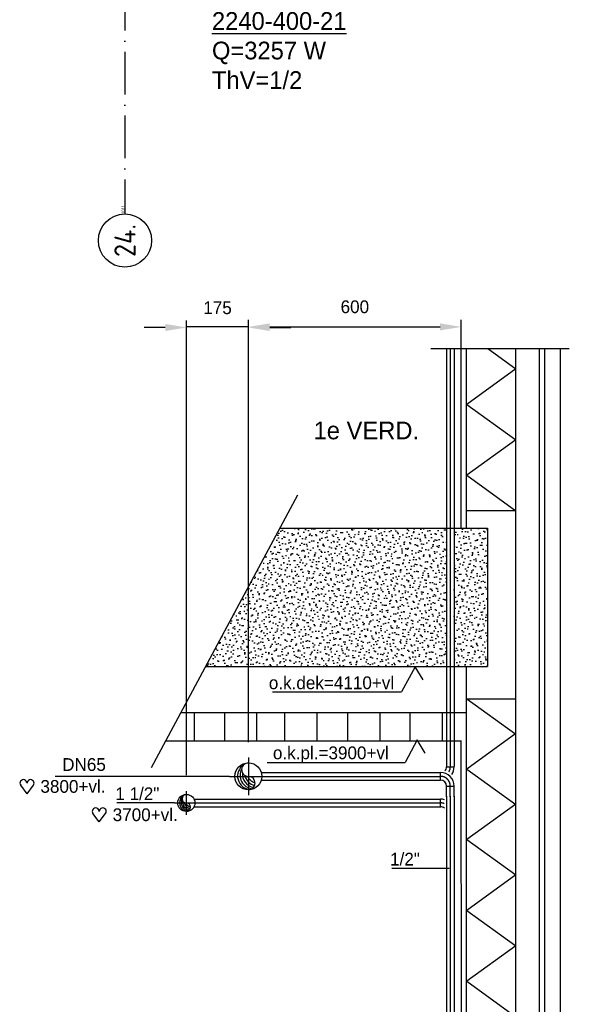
# Model space of a CAD drawing. Extents: x 25315 to 170951, y 867852 to 951952.
# Tile 52 of 119: x 105741 to 113485, y 896878 to 910768. Entities that reach past the tile are written whole.
import ezdxf
from ezdxf.enums import TextEntityAlignment as Align

# ---------------------------------------------------------------- set-up
doc = ezdxf.new("R2010")
doc.units = 0
doc.header["$LTSCALE"] = 100
for name, pattern in [('2322107', [2000, 1000, 1000]), ('CENTER2', [11.25, 7.5, -1.25, 1.25, -1.25]), ('CENTER4', [5, 3.125, -0.625, 0.625, -0.625]), ('DASHDOT', [9, 6, -1.5, 0, -1.5])]:
    doc.linetypes.add(name, pattern=pattern)
doc.layers.get('0').update_dxf_attribs({"linetype": 'CONTINUOUS'})
doc.layers.get('DEFPOINTS').update_dxf_attribs({"linetype": 'CONTINUOUS'})
for name, color, linetype in [('AL$7----_STRAMIEN', 1, 'DASHDOT'), ('ALN-----_BLOCKNAAM', 2, 'CONTINUOUS'), ('BL$4----', 7, 'CONTINUOUS'), ('BOUW', 8, 'CONTINUOUS'), ('WI561---', 1, 'CONTINUOUS'), ('WL561---', 4, 'CONTINUOUS'), ('WL561---_AANVOER', 4, 'CONTINUOUS'), ('WL561---_HARTLIJN', 7, 'CONTINUOUS'), ('WL570---', 3, 'CONTINUOUS'), ('WL570---_HARTLIJN', 7, 'CONTINUOUS'), ('WL570---_TOEVOER', 3, 'CONTINUOUS'), ('WM561---', 1, 'CONTINUOUS'), ('WM570---', 1, 'CONTINUOUS')]:
    doc.layers.add(name, color=color, linetype=linetype)
doc.styles.add('BURO-018', font='BUROFONT.shx', dxfattribs={"height": 180})
doc.styles.add('BURO-025', font='BUROFONT.shx', dxfattribs={"height": 250})
doc.styles.get("Standard").update_dxf_attribs({"font": 'ISOCP'})
doc.dimstyles.new('CEES', dxfattribs={"dimscale": 100, "dimtxt": 3, "dimasz": 3, "dimexe": 1, "dimexo": 1, "dimgap": 1.5, "dimtad": 0, "dimdec": 0, "dimzin": 0, "dimtxsty": 'BURO-018', "dimcen": -3, "dimdle": 1.25, "dimclrd": 1, "dimclre": 1, "dimclrt": 1, "dimazin": 3, "dimtfac": 0.75, "dimtdec": 0, "dimtofl": 0, "dimtmove": 0, "dimatfit": 3, "dimtvp": 1.5, "dimtolj": 1, "dimtzin": 0})

# ---------------------------------------------------------------- blocks, each defined once
blk = doc.blocks.new('1011')
at = {"layer": 'AL$7----_STRAMIEN', "color": 7, "linetype": 'CONTINUOUS'}
blk.add_circle((-750, 0), 750, dxfattribs=at)
at = {"layer": 'ALN-----_BLOCKNAAM', "linetype": 'CONTINUOUS'}
blk.add_text('1011', height=100, dxfattribs=at).set_placement((0, 0))
blk = doc.blocks.new('CVRINFO2')
at = {"color": 0, "linetype": 'CONTINUOUS', "style": 'BURO-025'}
for tag, p in [('CV_TEXT125', (0, 0)), ('CV_TEXT225', (0, -4.17)), ('CV_TEXT325', (0, -8.33)), ('CV_TEXT425', (0, -12.5))]:
    blk.add_attdef(tag, p, '', height=2.5, dxfattribs=at)
blk = doc.blocks.new('LU-1-KI2')
at = {"color": 0, "linetype": 'CONTINUOUS'}
blk.add_circle((0, 0), 0.5, dxfattribs=at)
for centre, start, end in [((0.098, 0.01), 122.9221, 266.9628), ((0.191, 0.038), 151.6522, 263.7819), ((0.278, 0.084), 174.6069, 260.2716), ((0.354, 0.146), 192.3501, 256.1233), ((0.416, 0.222), 206.1028, 250.6419)]:
    blk.add_arc(centre, 0.5, start, end, dxfattribs=at)
at = {"layer": 'WL570---_HARTLIJN', "linetype": 'CENTER4'}
for p, q in [((0, 0.7), (0, -0.7)), ((-0.7, 0), (0.7, 0))]:
    blk.add_line(p, q, dxfattribs=at)
at = {"layer": 'WL570---_HARTLIJN', "color": 0, "linetype": 'CONTINUOUS'}
for centre, start, end in [((0, 0.25), 90, 270), ((0, -0.25), 270, 90)]:
    blk.add_arc(centre, 0.25, start, end, dxfattribs=at)
blk = doc.blocks.new('TR-L-15')
at = {"color": 0, "linetype": 'CONTINUOUS'}
for p, q in [((-0.5, 10.65), (0.5, 10.65)), ((-0.5, -10.65), (0.5, -10.65))]:
    blk.add_line(p, q, dxfattribs=at)
at = {"layer": 'WL561---_HARTLIJN', "linetype": 'CENTER2'}
blk.add_line((-0.5, 0), (0.5, 0), dxfattribs=at)
blk = doc.blocks.new('TR-B3-1-155A1B')
at = {"color": 0, "linetype": 'CONTINUOUS'}
for p, q in [((-27.5, 10.65), (-27.5, -10.65)), ((-10.65, 27.5), (10.65, 27.5))]:
    blk.add_line(p, q, dxfattribs=at)
for radius in [16.85, 38.15]:
    blk.add_arc((-27.5, 27.5), radius, 270, 0, dxfattribs=at)
at = {"layer": 'WL561---_HARTLIJN', "linetype": 'CENTER4'}
blk.add_arc((-27.5, 27.5), 27.5, 270, 0, dxfattribs=at)
blk = doc.blocks.new('HART')
at = {"color": 1}
for q in [(-39.7, 52.4), (39.7, 52.4)]:
    blk.add_line((0, 0), q, dxfattribs=at)
for centre, start, end in [((-22.1, 65.7), 0, 217.18669), ((22.1, 65.7), 322.81331, 180)]:
    blk.add_arc(centre, 22.1, start, end, dxfattribs=at)
blk = doc.blocks.new('*D276')
at = {"color": 1, "linetype": 'BYBLOCK'}
for p, q in [((108963, 597349), (108963, 600661)), ((111963, 597740), (111963, 600661)), ((109263, 600561), (111663, 600561))]:
    blk.add_line(p, q, dxfattribs=at)
for points in [[(109263, 600611), (109263, 600511), (108963, 600561)], [(111663, 600611), (111663, 600511), (111963, 600561)]]:
    blk.add_solid(points, dxfattribs=at)
at = {"layer": 'DEFPOINTS', "color": 0, "linetype": 'BYBLOCK'}
for p in [(111963, 600561), (111963, 597640), (108963, 597249)]:
    blk.add_point(p, dxfattribs=at)
at = {"color": 1, "linetype": 'BYBLOCK', "insert": (110463, 600844), "char_height": 180, "attachment_point": 5, "style": 'BURO-018'}
blk.add_mtext('\\A1;600', dxfattribs=at)
blk = doc.blocks.new('*D277')
at = {"color": 1, "linetype": 'BYBLOCK'}
for p, q in [((108092, 594236), (108092, 600653)), ((108963, 594704), (108963, 600653)), ((107792, 600553), (107492, 600553)), ((109263, 600553), (109563, 600553))]:
    blk.add_line(p, q, dxfattribs=at)
for points in [[(107792, 600603), (107792, 600503), (108092, 600553)], [(109263, 600603), (109263, 600503), (108963, 600553)]]:
    blk.add_solid(points, dxfattribs=at)
at = {"layer": 'DEFPOINTS', "color": 0, "linetype": 'BYBLOCK'}
for p in [(108963, 600553), (108963, 594604), (108092, 594136)]:
    blk.add_point(p, dxfattribs=at)
at = {"color": 1, "linetype": 'BYBLOCK', "insert": (108528, 600830), "char_height": 180, "attachment_point": 5, "style": 'BURO-018'}
blk.add_mtext('\\A1;175', dxfattribs=at)

msp = doc.modelspace()

# ---------------------------------------------------------------- hatches: boundary and pattern name
at = {"layer": 'WL570---'}
h = msp.add_hatch(dxfattribs=at)
h.set_pattern_fill('GESTORT', color=8, scale=6, style=0, pattern_type=2)
h.set_pattern_definition([(17, (85799.966, 279637.37), (30.944946, 95.793131), [0, -97.92, -55.44, 0, -80.64]), (48, (85799.966, 279637.37), (-22.098695, 97.406199), [0, -96.96, 0, -98.88, 0, -79.68]), (71, (85799.966, 279637.37), (-57.493892, 80.715686), [0, -96, 0, -57.6, -78.96])])
h.paths.add_polyline_path([(111755.1, 901643.9), (111755.1, 903593.9), (109408, 903593.9), (108361.3, 901643.9)])
h.paths.add_polyline_path([(112332.4, 903593.9), (111861.6, 903593.9), (111861.6, 901643.9), (112332.4, 901643.9)])

# ---------------------------------------------------------------- linework, layer by layer
at = {"color": 0, "linetype": 'CONTINUOUS'}
msp.add_line((111670.8, 899665.6), (111670.8, 899772.1), dxfattribs=at)
at = {"layer": 'AL$7----_STRAMIEN', "color": 1}
msp.add_line((107223.6, 949018.6), (107223.6, 908027.5), dxfattribs=at)
msp.add_line((107223.6, 949018.6), (107223.6, 908027.5), dxfattribs=at)
at = {"layer": 'BL$4----', "color": 8, "linetype": 'CONTINUOUS'}
for p, q in [((111534.1, 906128.9), (113484.7, 906128.9)), ((111963.4, 903593.9), (111963.2, 906122.6)), ((112038.2, 903590.9), (112038.2, 906128.9)), ((112335.7, 906128.9), (112733.2, 905841.4)), ((112733.2, 899382.6), (112733.2, 906128.9)), ((113063.4, 905120.9), (113063.6, 906128.9)), ((113139.6, 903644.3), (113139.6, 906128.9)), ((113363.2, 890143.9), (113363.2, 906128.9)), ((112733.2, 905841.4), (112042, 905341.4)), ((112042, 905341.4), (112733.2, 904841.4)), ((113063.4, 891620.5), (113065.3, 905314.5)), ((112733.2, 904841.4), (112042, 904341.4)), ((113139.6, 890143.9), (113139.6, 904360.1)), ((112042, 904341.4), (112733.2, 903841.4)), ((107596, 900218.2), (109660.7, 904064.7)), ((112034.1, 903842.1), (112719.1, 903842.1)), ((109409.1, 903593.9), (112332.4, 903593.9)), ((112332.4, 903593.9), (112332.4, 901643.9)), ((108362.4, 901643.9), (112332.4, 901643.9)), ((112038.2, 892603.3), (112038.2, 901629.2)), ((112034.1, 901185.7), (112719.1, 901185.7)), ((112042, 901189.6), (112733.2, 900689.6)), ((108013.5, 900993.9), (112034.1, 900993.9)), ((108204.3, 900597.5), (108204.3, 900992.9)), ((108628.8, 900597.5), (108628.8, 900992.9)), ((109082.2, 900597.5), (109082.2, 900992.9)), ((109477.7, 900597.5), (109477.7, 900992.9)), ((109931.1, 900597.5), (109931.1, 900992.9)), ((110365.2, 900597.5), (110365.2, 900992.9)), ((110818.6, 900597.5), (110818.6, 900992.9)), ((111243.1, 900597.5), (111243.1, 900992.9)), ((111696.5, 900597.5), (111696.5, 900992.9)), ((111963.9, 891986.3), (111963.2, 900598.5)), ((112733.2, 900696.4), (112042, 900196.4)), ((107798.7, 900593.9), (111963.2, 900593.9)), ((112042, 900196.4), (112733.2, 899696.4)), ((112733.2, 899703.3), (112042, 899203.3)), ((112733.2, 891121.9), (112733.2, 899541.9)), ((112042, 899203.3), (112733.2, 898703.3)), ((112733.2, 898703.3), (112042, 898203.3)), ((112042, 898203.3), (112733.2, 897703.3)), ((112733.2, 897703.3), (112042, 897203.3)), ((112042, 897203.3), (112733.2, 896703.3))]:
    msp.add_line(p, q, dxfattribs=at)
at = {"layer": 'DEFPOINTS', "color": 0, "linetype": 'BYBLOCK'}
msp.add_point((108245.5, 899718.6), dxfattribs=at)
at = {"layer": 'WL561---', "color": 1, "linetype": '2322107'}
msp.add_line((108963.2, 906433.7), (108085.7, 906433.7), dxfattribs=at)
at = {"layer": 'WL561---_AANVOER', "linetype": '2322107'}
msp.add_line((111755.1, 900229.3), (111861.6, 900229.3), dxfattribs=at)
for centre, radius, start, end in [((111670.8, 900229.3), 84.2, 315.35432, 0), ((111670.8, 900229.3), 190.8, 325.15285, 0), ((111670.8, 899581.4), 190.8, 73.54007, 90), ((111670.8, 899581.4), 84.2, 50.09479, 90)]:
    msp.add_arc(centre, radius, start, end, dxfattribs=at)
at = {"layer": 'WL561---_HARTLIJN', "linetype": 'CENTER4'}
for centre, radius, start, end in [((111670.8, 900229.3), 137.5, 328.95627, 0), ((111674, 899589), 130, 67.42407, 91.3843)]:
    msp.add_arc(centre, radius, start, end, dxfattribs=at)
at = {"layer": 'WM561---'}
for p, q in [((109303.9, 901285.5), (111122.3, 901288.2)), ((109226.4, 900290.1), (111172.8, 900291.5))]:
    msp.add_line(p, q, dxfattribs=at)
at = {"layer": 'WM561---', "color": 1}
for p, q in [((108696.9, 900093.9), (106239.9, 900093.9)), ((107920.3, 899718.6), (107110.9, 899718.6)), ((111792.3, 898796.3), (110983, 898796.3))]:
    msp.add_line(p, q, dxfattribs=at)
at = {"layer": 'WM570---'}
for p, q in [((111311.3, 901639.6), (111122.3, 901288.2)), ((111423.4, 901455.2), (111311.3, 901639.6)), ((111342.4, 900606.8), (111172.8, 900291.5)), ((111454.5, 900422.3), (111342.4, 900606.8))]:
    msp.add_line(p, q, dxfattribs=at)

# ---------------------------------------------------------------- block references
at = {"layer": 'BOUW'}
ref = msp.add_blockref('1011', (107223.6, 908027.5), dxfattribs=dict(at, xscale=0.5, yscale=0.5, zscale=0.5, rotation=90))
ref.add_attrib('STR-NAAM', '24.', dxfattribs={"layer": 'AL$7----_STRAMIEN', "color": 3, "linetype": 'CONTINUOUS', "height": 300, "rotation": 90}).set_placement((107223.6, 907652.5), align=Align.MIDDLE)
ref = msp.add_blockref('1011', (107223.6, 908027.5), dxfattribs=dict(at, xscale=0.5, yscale=0.5, zscale=0.5, rotation=90))
ref.add_attrib('STR-NAAM', '24.', dxfattribs={"layer": 'AL$7----_STRAMIEN', "color": 3, "linetype": 'CONTINUOUS', "height": 300, "rotation": 90}).set_placement((107223.6, 907652.5), align=Align.MIDDLE)
at = {"layer": 'WI561---'}
ref = msp.add_blockref('CVRINFO2', (108449.5, 910624.4, 120), dxfattribs=dict(at, xscale=100, yscale=100, zscale=100))
ref.add_attrib('CV_TEXT125', '%%u2240-400-21', (108449.5, 910624.4, 120), dxfattribs={"layer": '0', "color": 2, "linetype": 'CONTINUOUS', "height": 250, "style": 'BURO-025'})
ref.add_attrib('CV_TEXT225', 'Q=3257 W', (108449.5, 910207.7, 120), dxfattribs={"layer": '0', "color": 2, "linetype": 'CONTINUOUS', "height": 250, "style": 'BURO-025'})
ref.add_attrib('CV_TEXT325', 'ThV=1/2', (108449.5, 909791.1, 120), dxfattribs={"layer": '0', "color": 2, "linetype": 'CONTINUOUS', "height": 250, "style": 'BURO-025'})
at = {"layer": 'WL561---_AANVOER', "linetype": '2322107', "yscale": 5, "zscale": 5}
for name, p, xscale, rotation in [('TR-L-15', (111808.3, 903180.2), 5897.555445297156, 270), ('TR-B3-1-155A1B', (111808.3, 900093.9), 5, 90), ('TR-L-15', (111808.3, 899880.3), 152.2149053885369, 90), ('TR-L-15', (111808.3, 896653.8), 6325.345990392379, 270)]:
    msp.add_blockref(name, p, dxfattribs=dict(at, xscale=xscale, rotation=rotation))
for p, xscale in [((110414, 900093.9), 2513.578205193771), ((109938.7, 899718.6), 3473.42029582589)]:
    msp.add_blockref('TR-L-15', p, dxfattribs=dict(at, xscale=xscale))
at = {"layer": 'WL570---_TOEVOER', "linetype": 'CONTINUOUS'}
for p, xscale, yscale, zscale in [((108963.2, 900093.9), 380.4999999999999, 380.4999999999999, 380.4999999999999), ((108088.3, 899718.6), 240, 240, 240)]:
    msp.add_blockref('LU-1-KI2', p, dxfattribs=dict(at, xscale=xscale, yscale=yscale, zscale=zscale))
at = {"layer": 'WM570---', "xscale": 2.25, "yscale": 2.25, "zscale": 2.25}
for p in [(105843.4, 899849.7), (106861.4, 899450.3)]:
    msp.add_blockref('HART', p, dxfattribs=at)

# ---------------------------------------------------------------- texts
at = {"layer": 'WL561---', "color": 2, "style": 'BURO-025'}
msp.add_text('1e VERD.', height=250, dxfattribs=at).set_placement((109881.6, 904848.5))
at = {"layer": 'WM561---', "color": 1, "style": 'BURO-018'}
for s, p in [('o.k.dek=4110+vl', (109250.7, 901323.8)), ('o.k.pl.=3900+vl', (109308.5, 900335.7)), ('DN65', (106339, 900171)), ('1 1/2"', (107087.6, 899758.2)), ('1/2"', (110959.6, 898835.9))]:
    msp.add_text(s, height=180, dxfattribs=at).set_placement(p)
at = {"layer": 'WM570---', "color": 1, "style": 'BURO-018'}
for s, p in [('3800+vl.', (106032.8, 899862)), ('3700+vl.', (107050.8, 899462.6))]:
    msp.add_text(s, height=180, dxfattribs=at).set_placement(p)

# ---------------------------------------------------------------- dimensions: what is measured, and where the dimension line sits
at = {"layer": 'WL561---', "linetype": '2322107'}
dim = msp.add_linear_dim(base=(108963.2, 906425.9), p1=(108092.4, 900009.2), p2=(108963.2, 900477.2), text='175', dimstyle='CEES', dxfattribs=at)
dim.commit()
dim.dimension.update_dxf_attribs({"geometry": '*D277', "text_midpoint": (108527.8, 906703.2), "insert": (0, 305873.1)})
at = {"layer": 'WL561---_AANVOER', "linetype": '2322107'}
dim = msp.add_linear_dim(base=(111963.2, 906433.7), p1=(108963.2, 903121.8), p2=(111963.2, 903512.7), text='600', dimstyle='CEES', dxfattribs=at)
dim.commit()
dim.dimension.update_dxf_attribs({"geometry": '*D276', "text_midpoint": (110463.2, 906717.5), "insert": (0, 305873.1)})

doc.saveas('drawing.dxf')
